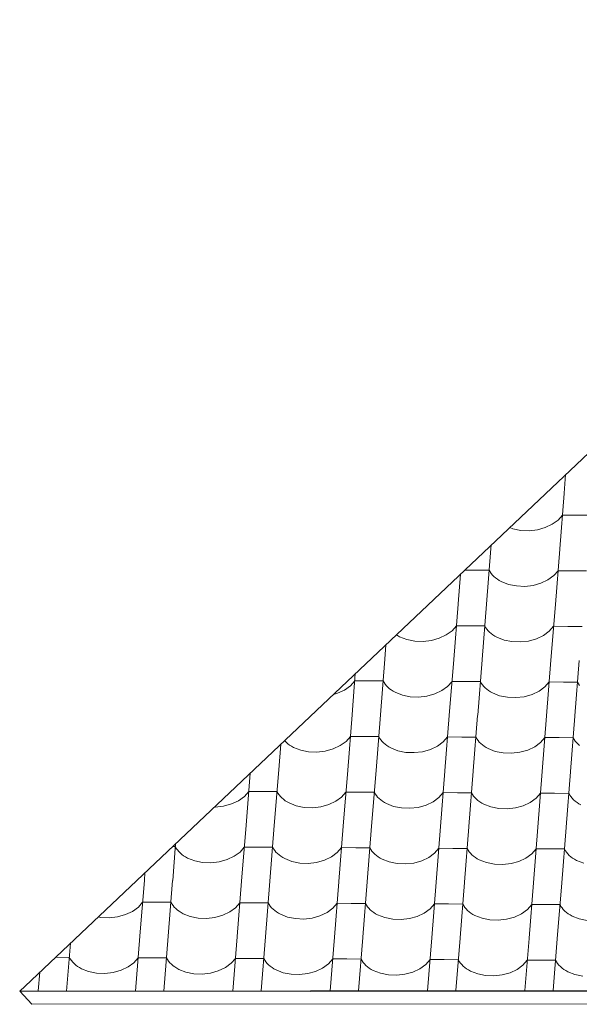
# Model space of a CAD drawing. Header units: millimetres. Extents: x -124639 to 133188, y -48358 to 76648.
# Tile 5 of 49: x 206 to 1153, y 7033 to 8699. Entities that reach past the tile are written whole.
import ezdxf

# ---------------------------------------------------------------- set-up
doc = ezdxf.new("R2010")
doc.units = ezdxf.units.MM
doc.header["$MEASUREMENT"] = 0
doc.layers.add('Konstrukce - střechy a skořepiny', color=7, linetype='Continuous')
doc.layers.add('Výplně - Povrchové', color=7, linetype='Continuous')

# ---------------------------------------------------------------- blocks, each defined once
blk = doc.blocks.new('*X4')
at = {"layer": 'Výplně - Povrchové', "color": 7, "linetype": 'Continuous', "lineweight": 13}
for p, q in [((1129.9, 7929.4), (1127.5, 7898)), ((1127.4, 7897.6), (1120, 7803.8)), ((1107.3, 7845.4), (1117.2, 7852.6)), ((1117.2, 7852.6), (1124.5, 7861)), ((1148.5, 7860.9), (1124.5, 7861)), ((1172.5, 7860.7), (1148.5, 7860.9)), ((1035.2, 7839.8), (1040.5, 7837.7)), ((1040.5, 7837.7), (1053.9, 7835)), ((1053.9, 7835), (1068, 7834.5)), ((1068, 7834.5), (1082.1, 7836.1)), ((1082.1, 7836.1), (1095.4, 7839.8)), ((1095.4, 7839.8), (1107.3, 7845.4)), ((1003.3, 7804.2), (995.9, 7710.3)), ((1003.7, 7810), (1003.3, 7804.5)), ((1120, 7803.5), (1112.6, 7709.6)), ((976.4, 7767.7), (959.2, 7767.8)), ((1000.4, 7767.6), (976.4, 7767.7)), ((1000.4, 7767.6), (1002, 7764.7)), ((1109.8, 7758.4), (1117.1, 7766.8)), ((1141.1, 7766.7), (1117.1, 7766.8)), ((951.9, 7760.9), (947.9, 7710.6)), ((1002, 7764.7), (1003.9, 7762)), ((1003.9, 7762), (1006.1, 7759.3)), ((1006.1, 7759.3), (1008.6, 7756.8)), ((1008.6, 7756.8), (1011.3, 7754.5)), ((1011.3, 7754.5), (1014.3, 7752.2)), ((1014.3, 7752.2), (1017.6, 7750.2)), ((1017.6, 7750.2), (1021, 7748.3)), ((1088, 7745.6), (1099.9, 7751.2)), ((1099.9, 7751.2), (1109.8, 7758.4)), ((1165, 7766.6), (1141.1, 7766.7)), ((1021, 7748.3), (1033.1, 7743.6)), ((1033.1, 7743.6), (1046.5, 7740.9)), ((1046.5, 7740.9), (1060.6, 7740.3)), ((1060.6, 7740.3), (1074.7, 7741.9)), ((1074.7, 7741.9), (1088, 7745.6)), ((947.9, 7710.3), (940.5, 7616.4)), ((995.8, 7710), (988.4, 7616.2)), ((1112.5, 7709.3), (1105.1, 7615.4)), ((937.7, 7665.2), (945, 7673.7)), ((969, 7673.5), (945, 7673.7)), ((992.9, 7673.4), (969, 7673.5)), ((992.9, 7673.4), (994.5, 7670.5)), ((994.5, 7670.5), (996.4, 7667.8)), ((996.4, 7667.8), (998.6, 7665.2)), ((1102.3, 7664.2), (1109.6, 7672.7)), ((1133.6, 7672.5), (1109.6, 7672.7)), ((1157.6, 7672.4), (1133.6, 7672.5)), ((843.4, 7658.3), (845.5, 7657)), ((845.5, 7657), (848.9, 7655.1)), ((848.9, 7655.1), (861, 7650.4)), ((861, 7650.4), (874.4, 7647.7)), ((902.6, 7648.7), (915.9, 7652.4)), ((915.9, 7652.4), (927.8, 7658)), ((927.8, 7658), (937.7, 7665.2)), ((998.6, 7665.2), (1001.1, 7662.7)), ((1001.1, 7662.7), (1003.9, 7660.3)), ((1003.9, 7660.3), (1006.9, 7658.1)), ((1006.9, 7658.1), (1010.1, 7656)), ((1010.1, 7656), (1013.6, 7654.1)), ((1013.6, 7654.1), (1025.6, 7649.4)), ((1067.2, 7647.7), (1080.6, 7651.4)), ((1080.6, 7651.4), (1092.5, 7657)), ((1092.5, 7657), (1102.3, 7664.2)), ((825.7, 7641.5), (823.8, 7617.2)), ((874.4, 7647.7), (888.5, 7647.1)), ((888.5, 7647.1), (902.6, 7648.7)), ((1025.6, 7649.4), (1039, 7646.7)), ((1039, 7646.7), (1053.2, 7646.1)), ((1053.2, 7646.1), (1067.2, 7647.7)), ((823.8, 7616.8), (816.3, 7523)), ((940.5, 7616.1), (933, 7522.3)), ((988.4, 7615.8), (981, 7522)), ((1105.1, 7615.1), (1097.7, 7521.3)), ((1153, 7614.8), (1145.6, 7521)), ((773.9, 7592.5), (768.4, 7523.3)), ((755.8, 7564.8), (765.6, 7572)), ((765.6, 7572), (772.9, 7580.5)), ((796.9, 7580.4), (772.9, 7580.5)), ((820.9, 7580.2), (796.9, 7580.4)), ((820.9, 7580.2), (822.5, 7577.4)), ((822.5, 7577.4), (824.4, 7574.6)), ((824.4, 7574.6), (826.6, 7572)), ((826.6, 7572), (829, 7569.5)), ((829, 7569.5), (831.8, 7567.1)), ((831.8, 7567.1), (834.8, 7564.9)), ((920.4, 7563.8), (930.2, 7571)), ((930.2, 7571), (937.6, 7579.5)), ((961.5, 7579.3), (937.6, 7579.5)), ((985.5, 7579.2), (961.5, 7579.3)), ((985.5, 7579.2), (987.1, 7576.4)), ((987.1, 7576.4), (989, 7573.6)), ((989, 7573.6), (991.2, 7571)), ((991.2, 7571), (993.7, 7568.5)), ((993.7, 7568.5), (996.4, 7566.1)), ((1085, 7562.8), (1094.9, 7570)), ((1094.9, 7570), (1102.2, 7578.5)), ((1126.2, 7578.3), (1102.2, 7578.5)), ((1150.1, 7578.2), (1126.2, 7578.3)), ((1150.1, 7578.2), (1151.7, 7575.4)), ((1151.7, 7575.4), (1153.6, 7572.6)), ((736.7, 7557.3), (743.9, 7559.3)), ((743.9, 7559.3), (755.8, 7564.8)), ((834.8, 7564.9), (838, 7562.8)), ((838, 7562.8), (841.5, 7560.9)), ((841.5, 7560.9), (853.6, 7556.2)), ((853.6, 7556.2), (867, 7553.5)), ((867, 7553.5), (881.1, 7552.9)), ((881.1, 7552.9), (895.2, 7554.6)), ((895.2, 7554.6), (908.5, 7558.2)), ((908.5, 7558.2), (920.4, 7563.8)), ((996.4, 7566.1), (999.4, 7563.9)), ((999.4, 7563.9), (1002.7, 7561.8)), ((1002.7, 7561.8), (1006.1, 7559.9)), ((1006.1, 7559.9), (1018.2, 7555.2)), ((1018.2, 7555.2), (1031.6, 7552.5)), ((1031.6, 7552.5), (1045.7, 7551.9)), ((1045.7, 7551.9), (1059.8, 7553.5)), ((1059.8, 7553.5), (1073.1, 7557.2)), ((1073.1, 7557.2), (1085, 7562.8)), ((768.4, 7522.9), (761, 7429.1)), ((816.3, 7522.6), (808.9, 7428.8)), ((933, 7521.9), (925.6, 7428.1)), ((980.9, 7521.6), (973.5, 7427.8)), ((1097.7, 7520.9), (1090.2, 7427.1)), ((1145.6, 7520.6), (1138.2, 7426.8)), ((758.2, 7477.9), (765.5, 7486.3)), ((789.5, 7486.2), (765.5, 7486.3)), ((813.4, 7486), (789.5, 7486.2)), ((813.4, 7486), (815, 7483.2)), ((922.8, 7476.9), (930.1, 7485.3)), ((954.1, 7485.2), (930.1, 7485.3)), ((978.1, 7485), (954.1, 7485.2)), ((978.1, 7485), (979.7, 7482.2)), ((1087.4, 7475.9), (1094.8, 7484.3)), ((1118.7, 7484.2), (1094.8, 7484.3)), ((1142.7, 7484), (1118.7, 7484.2)), ((1142.7, 7484), (1144.3, 7481.2)), ((647.7, 7473), (644.3, 7429.8)), ((654.2, 7479.2), (654.5, 7478.8)), ((654.5, 7478.8), (657, 7476.3)), ((657, 7476.3), (659.7, 7473.9)), ((659.7, 7473.9), (662.7, 7471.7)), ((662.7, 7471.7), (666, 7469.6)), ((666, 7469.6), (669.4, 7467.7)), ((669.4, 7467.7), (681.5, 7463)), ((736.4, 7465.1), (748.3, 7470.7)), ((748.3, 7470.7), (758.2, 7477.9)), ((815, 7483.2), (816.9, 7480.4)), ((816.9, 7480.4), (819.1, 7477.8)), ((819.1, 7477.8), (821.6, 7475.3)), ((821.6, 7475.3), (824.3, 7472.9)), ((824.3, 7472.9), (827.3, 7470.7)), ((827.3, 7470.7), (830.6, 7468.6)), ((830.6, 7468.6), (834.1, 7466.7)), ((901, 7464.1), (912.9, 7469.7)), ((912.9, 7469.7), (922.8, 7476.9)), ((979.7, 7482.2), (981.6, 7479.4)), ((981.6, 7479.4), (983.7, 7476.8)), ((983.7, 7476.8), (986.2, 7474.3)), ((986.2, 7474.3), (989, 7471.9)), ((989, 7471.9), (992, 7469.7)), ((992, 7469.7), (995.2, 7467.6)), ((995.2, 7467.6), (998.7, 7465.7)), ((1065.7, 7463.1), (1077.6, 7468.7)), ((1077.6, 7468.7), (1087.4, 7475.9)), ((1144.3, 7481.2), (1146.2, 7478.4)), ((1146.2, 7478.4), (1148.4, 7475.8)), ((1148.4, 7475.8), (1150.9, 7473.3)), ((1150.9, 7473.3), (1153.6, 7470.9)), ((681.5, 7463), (694.9, 7460.3)), ((694.9, 7460.3), (709, 7459.8)), ((709, 7459.8), (723.1, 7461.4)), ((723.1, 7461.4), (736.4, 7465.1)), ((834.1, 7466.7), (846.1, 7462)), ((846.1, 7462), (859.5, 7459.3)), ((859.5, 7459.3), (873.6, 7458.8)), ((873.6, 7458.8), (887.7, 7460.4)), ((887.7, 7460.4), (901, 7464.1)), ((998.7, 7465.7), (1010.7, 7461)), ((1010.7, 7461), (1024.2, 7458.3)), ((1024.2, 7458.3), (1038.3, 7457.8)), ((1038.3, 7457.8), (1052.3, 7459.4)), ((1052.3, 7459.4), (1065.7, 7463.1)), ((595.9, 7424), (588.9, 7335.9)), ((644.3, 7429.5), (636.8, 7335.6)), ((761, 7428.8), (753.5, 7334.9)), ((808.9, 7428.5), (801.5, 7334.6)), ((925.6, 7427.7), (918.2, 7333.9)), ((973.5, 7427.5), (966.1, 7333.6)), ((1090.2, 7426.7), (1082.8, 7332.9)), ((1138.1, 7426.4), (1130.7, 7332.6)), ((576.2, 7377.5), (586.1, 7384.7)), ((586.1, 7384.7), (593.4, 7393.1)), ((617.4, 7393), (593.4, 7393.1)), ((641.4, 7392.9), (617.4, 7393)), ((641.4, 7392.9), (643, 7390)), ((643, 7390), (644.9, 7387.3)), ((644.9, 7387.3), (647, 7384.6)), ((647, 7384.6), (649.5, 7382.1)), ((740.9, 7376.5), (750.7, 7383.7)), ((750.7, 7383.7), (758.1, 7392.1)), ((782, 7392), (758.1, 7392.1)), ((806, 7391.8), (782, 7392)), ((806, 7391.8), (807.6, 7389)), ((807.6, 7389), (809.5, 7386.3)), ((809.5, 7386.3), (811.7, 7383.6)), ((811.7, 7383.6), (814.2, 7381.1)), ((915.4, 7382.7), (922.7, 7391.1)), ((946.6, 7391), (922.7, 7391.1)), ((970.6, 7390.8), (946.6, 7391)), ((970.6, 7390.8), (972.2, 7388)), ((972.2, 7388), (974.1, 7385.3)), ((974.1, 7385.3), (976.3, 7382.6)), ((1080, 7381.7), (1087.3, 7390.1)), ((1111.3, 7390), (1087.3, 7390.1)), ((1135.2, 7389.8), (1111.3, 7390)), ((1135.2, 7389.8), (1136.8, 7387)), ((1136.8, 7387), (1138.7, 7384.3)), ((1138.7, 7384.3), (1140.9, 7381.6)), ((536.9, 7366.6), (551, 7368.2)), ((551, 7368.2), (564.3, 7371.9)), ((564.3, 7371.9), (576.2, 7377.5)), ((649.5, 7382.1), (652.3, 7379.8)), ((652.3, 7379.8), (655.3, 7377.5)), ((655.3, 7377.5), (658.5, 7375.5)), ((658.5, 7375.5), (662, 7373.6)), ((662, 7373.6), (674, 7368.9)), ((674, 7368.9), (687.5, 7366.2)), ((701.6, 7365.6), (715.6, 7367.2)), ((715.6, 7367.2), (729, 7370.9)), ((729, 7370.9), (740.9, 7376.5)), ((814.2, 7381.1), (816.9, 7378.7)), ((816.9, 7378.7), (819.9, 7376.5)), ((819.9, 7376.5), (823.1, 7374.5)), ((823.1, 7374.5), (826.6, 7372.6)), ((826.6, 7372.6), (838.7, 7367.9)), ((838.7, 7367.9), (852.1, 7365.2)), ((880.3, 7366.2), (893.6, 7369.9)), ((893.6, 7369.9), (905.5, 7375.5)), ((905.5, 7375.5), (915.4, 7382.7)), ((976.3, 7382.6), (978.8, 7380.1)), ((978.8, 7380.1), (981.5, 7377.7)), ((981.5, 7377.7), (984.5, 7375.5)), ((984.5, 7375.5), (987.8, 7373.4)), ((987.8, 7373.4), (991.2, 7371.6)), ((991.2, 7371.6), (1003.3, 7366.9)), ((1003.3, 7366.9), (1016.7, 7364.1)), ((1044.9, 7365.2), (1058.2, 7368.9)), ((1058.2, 7368.9), (1070.1, 7374.5)), ((1070.1, 7374.5), (1080, 7381.7)), ((1140.9, 7381.6), (1143.4, 7379.1)), ((1143.4, 7379.1), (1146.2, 7376.7)), ((1146.2, 7376.7), (1149.2, 7374.5)), ((1149.2, 7374.5), (1152.4, 7372.4)), ((1152.4, 7372.4), (1155.9, 7370.5)), ((535.3, 7366.7), (536.9, 7366.6)), ((687.5, 7366.2), (701.6, 7365.6)), ((852.1, 7365.2), (866.2, 7364.6)), ((866.2, 7364.6), (880.3, 7366.2)), ((1016.7, 7364.1), (1030.8, 7363.6)), ((1030.8, 7363.6), (1044.9, 7365.2)), ((588.9, 7335.6), (581.5, 7241.7)), ((636.8, 7335.3), (629.4, 7241.4)), ((753.5, 7334.6), (746.1, 7240.7)), ((801.4, 7334.3), (794, 7240.4)), ((918.1, 7333.6), (910.7, 7239.7)), ((966.1, 7333.3), (958.6, 7239.4)), ((1082.8, 7332.6), (1075.3, 7238.7)), ((1130.7, 7332.3), (1123.3, 7238.4)), ((469.7, 7304.5), (464.8, 7242.5)), ((469.3, 7299.7), (464.6, 7299.7)), ((469.3, 7299.7), (470.9, 7296.8)), ((470.9, 7296.8), (472.8, 7294.1)), ((472.8, 7294.1), (475, 7291.5)), ((475, 7291.5), (477.5, 7289)), ((477.5, 7289), (480.2, 7286.6)), ((480.2, 7286.6), (483.2, 7284.4)), ((483.2, 7284.4), (486.4, 7282.3)), ((568.8, 7283.3), (578.7, 7290.5)), ((578.7, 7290.5), (586, 7299)), ((609.9, 7298.8), (586, 7299)), ((633.9, 7298.7), (609.9, 7298.8)), ((633.9, 7298.7), (635.5, 7295.8)), ((635.5, 7295.8), (637.4, 7293.1)), ((637.4, 7293.1), (639.6, 7290.5)), ((639.6, 7290.5), (642.1, 7287.9)), ((642.1, 7287.9), (644.8, 7285.6)), ((644.8, 7285.6), (647.8, 7283.3)), ((733.4, 7282.3), (743.3, 7289.5)), ((743.3, 7289.5), (750.6, 7298)), ((774.6, 7297.8), (750.6, 7298)), ((798.5, 7297.7), (774.6, 7297.8)), ((798.5, 7297.7), (800.1, 7294.8)), ((800.1, 7294.8), (802, 7292.1)), ((802, 7292.1), (804.2, 7289.5)), ((804.2, 7289.5), (806.7, 7286.9)), ((806.7, 7286.9), (809.5, 7284.6)), ((809.5, 7284.6), (812.5, 7282.3)), ((898.1, 7281.3), (907.9, 7288.5)), ((907.9, 7288.5), (915.2, 7297)), ((939.2, 7296.8), (915.2, 7297)), ((963.2, 7296.7), (939.2, 7296.8)), ((963.2, 7296.7), (964.8, 7293.8)), ((964.8, 7293.8), (966.7, 7291.1)), ((966.7, 7291.1), (968.9, 7288.4)), ((968.9, 7288.4), (971.3, 7285.9)), ((971.3, 7285.9), (974.1, 7283.6)), ((974.1, 7283.6), (977.1, 7281.3)), ((1062.7, 7280.3), (1072.5, 7287.5)), ((1072.5, 7287.5), (1079.9, 7295.9)), ((1103.8, 7295.8), (1079.9, 7295.9)), ((1127.8, 7295.7), (1103.8, 7295.8)), ((1127.8, 7295.7), (1129.4, 7292.8)), ((1129.4, 7292.8), (1131.3, 7290.1)), ((1131.3, 7290.1), (1133.5, 7287.4)), ((1133.5, 7287.4), (1136, 7284.9)), ((1136, 7284.9), (1138.7, 7282.6)), ((486.4, 7282.3), (489.9, 7280.4)), ((489.9, 7280.4), (502, 7275.7)), ((502, 7275.7), (515.4, 7273)), ((515.4, 7273), (529.5, 7272.4)), ((529.5, 7272.4), (543.6, 7274)), ((543.6, 7274), (556.9, 7277.7)), ((556.9, 7277.7), (568.8, 7283.3)), ((647.8, 7283.3), (651.1, 7281.3)), ((651.1, 7281.3), (654.5, 7279.4)), ((654.5, 7279.4), (666.6, 7274.7)), ((666.6, 7274.7), (680, 7272)), ((680, 7272), (694.1, 7271.4)), ((694.1, 7271.4), (708.2, 7273)), ((708.2, 7273), (721.5, 7276.7)), ((721.5, 7276.7), (733.4, 7282.3)), ((812.5, 7282.3), (815.7, 7280.3)), ((815.7, 7280.3), (819.2, 7278.4)), ((819.2, 7278.4), (831.2, 7273.7)), ((831.2, 7273.7), (844.6, 7271)), ((844.6, 7271), (858.8, 7270.4)), ((858.8, 7270.4), (872.8, 7272)), ((872.8, 7272), (886.2, 7275.7)), ((886.2, 7275.7), (898.1, 7281.3)), ((977.1, 7281.3), (980.3, 7279.3)), ((980.3, 7279.3), (983.8, 7277.4)), ((983.8, 7277.4), (995.8, 7272.7)), ((995.8, 7272.7), (1009.3, 7270)), ((1009.3, 7270), (1023.4, 7269.4)), ((1023.4, 7269.4), (1037.5, 7271)), ((1037.5, 7271), (1050.8, 7274.7)), ((1050.8, 7274.7), (1062.7, 7280.3)), ((1138.7, 7282.6), (1141.7, 7280.3)), ((1141.7, 7280.3), (1145, 7278.3)), ((1145, 7278.3), (1148.4, 7276.4)), ((1148.4, 7276.4), (1160.5, 7271.7)), ((417.8, 7255.5), (416.8, 7242.7)), ((416.8, 7242.4), (409.4, 7148.6)), ((464.7, 7242.1), (457.3, 7148.3)), ((581.4, 7241.4), (574, 7147.6)), ((629.4, 7241.1), (621.9, 7147.3)), ((746.1, 7240.4), (738.6, 7146.6)), ((794, 7240.1), (786.6, 7146.3)), ((910.7, 7239.4), (903.3, 7145.5)), ((958.6, 7239.1), (951.2, 7145.3)), ((1075.3, 7238.4), (1067.9, 7144.5)), ((1123.2, 7238.1), (1115.8, 7144.2)), ((406.6, 7197.3), (413.9, 7205.8)), ((437.9, 7205.7), (413.9, 7205.8)), ((461.8, 7205.5), (437.9, 7205.7)), ((461.8, 7205.5), (463.4, 7202.7)), ((463.4, 7202.7), (465.3, 7199.9)), ((571.2, 7196.3), (578.5, 7204.8)), ((602.5, 7204.6), (578.5, 7204.8)), ((626.5, 7204.5), (602.5, 7204.6)), ((626.5, 7204.5), (628.1, 7201.7)), ((628.1, 7201.7), (630, 7198.9)), ((735.8, 7195.3), (743.2, 7203.8)), ((767.1, 7203.6), (743.2, 7203.8)), ((791.1, 7203.5), (767.1, 7203.6)), ((791.1, 7203.5), (792.7, 7200.7)), ((792.7, 7200.7), (794.6, 7197.9)), ((900.5, 7194.3), (907.8, 7202.8)), ((931.8, 7202.6), (907.8, 7202.8)), ((955.7, 7202.5), (931.8, 7202.6)), ((955.7, 7202.5), (957.3, 7199.6)), ((1065.1, 7193.3), (1072.4, 7201.8)), ((1096.4, 7201.6), (1072.4, 7201.8)), ((1120.4, 7201.5), (1096.4, 7201.6)), ((1120.4, 7201.5), (1122, 7198.6)), ((371.5, 7180.9), (384.8, 7184.6)), ((384.8, 7184.6), (396.7, 7190.1)), ((396.7, 7190.1), (406.6, 7197.3)), ((465.3, 7199.9), (467.5, 7197.3)), ((467.5, 7197.3), (470, 7194.8)), ((470, 7194.8), (472.8, 7192.4)), ((472.8, 7192.4), (475.8, 7190.2)), ((475.8, 7190.2), (479, 7188.1)), ((479, 7188.1), (482.5, 7186.2)), ((482.5, 7186.2), (494.5, 7181.5)), ((536.1, 7179.9), (549.5, 7183.5)), ((549.5, 7183.5), (561.4, 7189.1)), ((561.4, 7189.1), (571.2, 7196.3)), ((630, 7198.9), (632.2, 7196.3)), ((632.2, 7196.3), (634.6, 7193.8)), ((634.6, 7193.8), (637.4, 7191.4)), ((637.4, 7191.4), (640.4, 7189.2)), ((640.4, 7189.2), (643.6, 7187.1)), ((643.6, 7187.1), (647.1, 7185.2)), ((647.1, 7185.2), (659.1, 7180.5)), ((714.1, 7182.5), (726, 7188.1)), ((726, 7188.1), (735.8, 7195.3)), ((794.6, 7197.9), (796.8, 7195.3)), ((796.8, 7195.3), (799.3, 7192.8)), ((799.3, 7192.8), (802, 7190.4)), ((802, 7190.4), (805, 7188.2)), ((805, 7188.2), (808.3, 7186.1)), ((808.3, 7186.1), (811.7, 7184.2)), ((811.7, 7184.2), (823.8, 7179.5)), ((878.7, 7181.5), (890.6, 7187.1)), ((890.6, 7187.1), (900.5, 7194.3)), ((957.3, 7199.6), (959.2, 7196.9)), ((959.2, 7196.9), (961.4, 7194.3)), ((961.4, 7194.3), (963.9, 7191.8)), ((963.9, 7191.8), (966.6, 7189.4)), ((966.6, 7189.4), (969.6, 7187.2)), ((969.6, 7187.2), (972.9, 7185.1)), ((972.9, 7185.1), (976.4, 7183.2)), ((1043.3, 7180.5), (1055.2, 7186.1)), ((1055.2, 7186.1), (1065.1, 7193.3)), ((1122, 7198.6), (1123.9, 7195.9)), ((1123.9, 7195.9), (1126, 7193.3)), ((1126, 7193.3), (1128.5, 7190.7)), ((1128.5, 7190.7), (1131.3, 7188.4)), ((1131.3, 7188.4), (1134.3, 7186.1)), ((1134.3, 7186.1), (1137.5, 7184.1)), ((1137.5, 7184.1), (1141, 7182.2)), ((338.8, 7180.7), (343.3, 7179.8)), ((343.3, 7179.8), (357.4, 7179.3)), ((357.4, 7179.3), (371.5, 7180.9)), ((494.5, 7181.5), (507.9, 7178.8)), ((507.9, 7178.8), (522.1, 7178.2)), ((522.1, 7178.2), (536.1, 7179.9)), ((659.1, 7180.5), (672.6, 7177.8)), ((672.6, 7177.8), (686.7, 7177.2)), ((686.7, 7177.2), (700.8, 7178.8)), ((700.8, 7178.8), (714.1, 7182.5)), ((823.8, 7179.5), (837.2, 7176.8)), ((837.2, 7176.8), (851.3, 7176.2)), ((851.3, 7176.2), (865.4, 7177.8)), ((865.4, 7177.8), (878.7, 7181.5)), ((976.4, 7183.2), (988.4, 7178.5)), ((988.4, 7178.5), (1001.8, 7175.8)), ((1001.8, 7175.8), (1015.9, 7175.2)), ((1015.9, 7175.2), (1030, 7176.8)), ((1030, 7176.8), (1043.3, 7180.5)), ((1141, 7182.2), (1153, 7177.5)), ((1153, 7177.5), (1166.5, 7174.8)), ((291.6, 7136.1), (285.2, 7055.1)), ((409.4, 7148.2), (402, 7055.1)), ((457.3, 7147.9), (450, 7055.2)), ((574, 7147.2), (566.7, 7055.3)), ((621.9, 7146.9), (614.7, 7055.4)), ((738.6, 7146.2), (731.5, 7055.6)), ((786.5, 7145.9), (779.4, 7055.7)), ((903.2, 7145.2), (896.2, 7055.8)), ((951.2, 7144.9), (944.1, 7055.9)), ((1067.9, 7144.2), (1060.9, 7056.1)), ((1115.8, 7143.9), (1108.9, 7056.2)), ((289.8, 7112.3), (266.7, 7112.5)), ((289.8, 7112.3), (291.4, 7109.5)), ((291.4, 7109.5), (293.3, 7106.8)), ((293.3, 7106.8), (295.5, 7104.1)), ((295.5, 7104.1), (297.9, 7101.6)), ((297.9, 7101.6), (300.7, 7099.2)), ((389.3, 7096), (399.1, 7103.2)), ((399.1, 7103.2), (406.5, 7111.6)), ((430.4, 7111.5), (406.5, 7111.6)), ((454.4, 7111.3), (430.4, 7111.5)), ((454.4, 7111.3), (456, 7108.5)), ((456, 7108.5), (457.9, 7105.7)), ((457.9, 7105.7), (460.1, 7103.1)), ((460.1, 7103.1), (462.6, 7100.6)), ((462.6, 7100.6), (465.3, 7098.2)), ((553.9, 7095), (563.8, 7102.2)), ((563.8, 7102.2), (571.1, 7110.6)), ((595.1, 7110.5), (571.1, 7110.6)), ((619, 7110.3), (595.1, 7110.5)), ((619, 7110.3), (620.6, 7107.5)), ((620.6, 7107.5), (622.5, 7104.7)), ((622.5, 7104.7), (624.7, 7102.1)), ((624.7, 7102.1), (627.2, 7099.6)), ((718.5, 7093.9), (728.4, 7101.2)), ((728.4, 7101.2), (735.7, 7109.6)), ((759.7, 7109.5), (735.7, 7109.6)), ((783.7, 7109.3), (759.7, 7109.5)), ((783.7, 7109.3), (785.3, 7106.5)), ((785.3, 7106.5), (787.2, 7103.7)), ((787.2, 7103.7), (789.3, 7101.1)), ((789.3, 7101.1), (791.8, 7098.6)), ((883.2, 7092.9), (893, 7100.1)), ((893, 7100.1), (900.4, 7108.6)), ((924.3, 7108.5), (900.4, 7108.6)), ((948.3, 7108.3), (924.3, 7108.5)), ((948.3, 7108.3), (949.9, 7105.5)), ((949.9, 7105.5), (951.8, 7102.7)), ((951.8, 7102.7), (954, 7100.1)), ((1057.7, 7099.1), (1065, 7107.6)), ((1088.9, 7107.4), (1065, 7107.6)), ((1112.9, 7107.3), (1088.9, 7107.4)), ((1112.9, 7107.3), (1114.5, 7104.5)), ((1114.5, 7104.5), (1116.4, 7101.7)), ((1116.4, 7101.7), (1118.6, 7099.1)), ((239.8, 7087), (237.3, 7055.4)), ((300.7, 7099.2), (303.7, 7097)), ((303.7, 7097), (306.9, 7094.9)), ((306.9, 7094.9), (310.4, 7093)), ((310.4, 7093), (322.4, 7088.3)), ((322.4, 7088.3), (335.9, 7085.6)), ((335.9, 7085.6), (350, 7085.1)), ((350, 7085.1), (364.1, 7086.7)), ((364.1, 7086.7), (377.4, 7090.4)), ((377.4, 7090.4), (389.3, 7096)), ((465.3, 7098.2), (468.3, 7096)), ((468.3, 7096), (471.6, 7093.9)), ((471.6, 7093.9), (475, 7092)), ((475, 7092), (487.1, 7087.3)), ((487.1, 7087.3), (500.5, 7084.6)), ((500.5, 7084.6), (514.6, 7084.1)), ((514.6, 7084.1), (528.7, 7085.7)), ((528.7, 7085.7), (542, 7089.4)), ((542, 7089.4), (553.9, 7095)), ((627.2, 7099.6), (629.9, 7097.2)), ((629.9, 7097.2), (632.9, 7095)), ((632.9, 7095), (636.2, 7092.9)), ((636.2, 7092.9), (639.7, 7091)), ((639.7, 7091), (651.7, 7086.3)), ((651.7, 7086.3), (665.1, 7083.6)), ((665.1, 7083.6), (679.2, 7083.1)), ((679.2, 7083.1), (693.3, 7084.7)), ((693.3, 7084.7), (706.6, 7088.4)), ((706.6, 7088.4), (718.5, 7093.9)), ((791.8, 7098.6), (794.6, 7096.2)), ((794.6, 7096.2), (797.6, 7094)), ((797.6, 7094), (800.8, 7091.9)), ((800.8, 7091.9), (804.3, 7090)), ((804.3, 7090), (816.3, 7085.3)), ((816.3, 7085.3), (829.8, 7082.6)), ((843.9, 7082.1), (857.9, 7083.7)), ((857.9, 7083.7), (871.3, 7087.4)), ((871.3, 7087.4), (883.2, 7092.9)), ((954, 7100.1), (956.5, 7097.6)), ((956.5, 7097.6), (959.2, 7095.2)), ((959.2, 7095.2), (962.2, 7093)), ((962.2, 7093), (965.4, 7090.9)), ((965.4, 7090.9), (968.9, 7089)), ((968.9, 7089), (981, 7084.3)), ((981, 7084.3), (994.4, 7081.6)), ((1022.6, 7082.7), (1035.9, 7086.3)), ((1035.9, 7086.3), (1047.8, 7091.9)), ((1047.8, 7091.9), (1057.7, 7099.1)), ((1118.6, 7099.1), (1121.1, 7096.6)), ((1121.1, 7096.6), (1123.8, 7094.2)), ((1123.8, 7094.2), (1126.8, 7092)), ((1126.8, 7092), (1130.1, 7089.9)), ((1130.1, 7089.9), (1133.5, 7088)), ((1133.5, 7088), (1145.6, 7083.3)), ((829.8, 7082.6), (843.9, 7082.1)), ((994.4, 7081.6), (1008.5, 7081)), ((1008.5, 7081), (1022.6, 7082.7)), ((1145.6, 7083.3), (1159, 7080.6)), ((237.3, 7055.1), (237.3, 7054.8))]:
    blk.add_line(p, q, dxfattribs=at)
blk = doc.blocks.new('výplň_2_1', base_point=(0, 0))
at = {"layer": 'Výplně - Povrchové', "color": 7, "linetype": 'Continuous', "lineweight": 13}
blk.add_blockref('*X4', (0, 0), dxfattribs=at)

msp = doc.modelspace()

# ---------------------------------------------------------------- linework, layer by layer
at = {"layer": 'Konstrukce - střechy a skořepiny', "color": 7, "linetype": 'Continuous', "lineweight": 13}
for p, q in [((1943.6, 8699.5), (215, 7063.5)), ((205.8, 7054.8), (11498.2, 7071.8)), ((215, 7063.5), (205.8, 7054.8)), ((205.8, 7054.8), (11484.5, 7045.1)), ((226.1, 7032.8), (205.8, 7054.8)), ((11484.5, 7045.1), (226.1, 7032.8))]:
    msp.add_line(p, q, dxfattribs=at)

# ---------------------------------------------------------------- block references
at = {"layer": 'Výplně - Povrchové', "color": 7, "linetype": 'Continuous', "lineweight": 13}
msp.add_blockref('výplň_2_1', (0, 0), dxfattribs=at)

doc.saveas('drawing.dxf')
